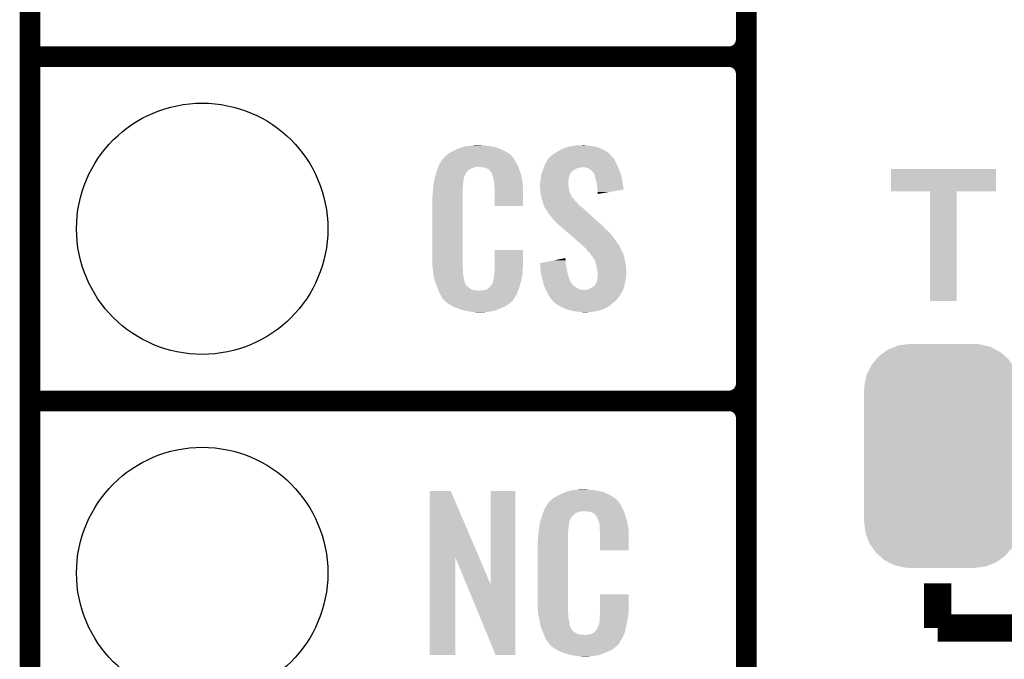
# Model space of a CAD drawing. Extents: x -0.05 to 0.95, y -0.15 to 2.1.
# Tile 11 of 28: x -0.05 to 0.23, y 0.37 to 0.56. Entities that reach past the tile are written whole.
import ezdxf

# ---------------------------------------------------------------- set-up
doc = ezdxf.new("R2010")
doc.units = 0
doc.layers.get('0').update_dxf_attribs({"linetype": 'CONTINUOUS'})
for name, color, linetype in [('ENOCEAN_5_CLICK_V101_GKO', 5, 'CONTINUOUS'), ('ENOCEAN_5_CLICK_V101_GTO', 14, 'CONTINUOUS'), ('ENOCEAN_5_CLICK_V101_GTS', 12, 'CONTINUOUS')]:
    doc.layers.add(name, color=color, linetype=linetype)

# ---------------------------------------------------------------- blocks, each defined once
blk = doc.blocks.new('CUSTOM_63')
for points in [[(-0.01563, 0.03096), (-0.01356, 0.03176), (0.01541, 0.03096), (0.01383, 0.03176)], [(-0.01356, 0.03176), (-0.01259, 0.03214), (0.01383, 0.03176), (0.01215, 0.03214)], [(-0.01259, 0.03214), (-0.00989, 0.03248), (0.01215, 0.03214), (0.01065, 0.03248)], [(-0.00989, 0.03248), (-0.00935, 0.03255), (0.01065, 0.03248), (0.00935, 0.03255)], [(-0.01908, 0.02815), (-0.01829, 0.02907), (0.0192, 0.02815), (0.01814, 0.02907)], [(-0.01829, 0.02907), (-0.01657, 0.03029), (0.01814, 0.02907), (0.01674, 0.03029)], [(-0.01657, 0.03029), (-0.01563, 0.03096), (0.01674, 0.03029), (0.01541, 0.03096)], [(-0.02097, 0.02548), (-0.02041, 0.0266), (0.02108, 0.02548), (0.0203, 0.0266)], [(-0.02041, 0.0266), (-0.01908, 0.02815), (0.0203, 0.0266), (0.0192, 0.02815)], [(-0.02215, 0.02244), (-0.02188, 0.02368), (0.02225, 0.02244), (0.02177, 0.02368)], [(-0.02188, 0.02368), (-0.02097, 0.02548), (0.02177, 0.02368), (0.02108, 0.02548)], [(-0.02265, 0.0192), (-0.02259, 0.0205), (0.02265, 0.0192), (0.02249, 0.0205)], [(-0.02259, 0.0205), (-0.02215, 0.02244), (0.02249, 0.0205), (0.02225, 0.02244)], [(-0.0227, -0.0192), (-0.0227, 0.0192), (0.0227, -0.0192), (0.0227, 0.0192)], [(-0.02249, -0.0205), (-0.02265, -0.0192), (0.02259, -0.0205), (0.02265, -0.0192)], [(-0.02225, -0.02244), (-0.02249, -0.0205), (0.02215, -0.02244), (0.02259, -0.0205)], [(-0.02177, -0.02368), (-0.02225, -0.02244), (0.02188, -0.02368), (0.02215, -0.02244)], [(-0.02108, -0.02548), (-0.02177, -0.02368), (0.02097, -0.02548), (0.02188, -0.02368)], [(-0.0203, -0.0266), (-0.02108, -0.02548), (0.02041, -0.0266), (0.02097, -0.02548)], [(-0.0192, -0.02815), (-0.0203, -0.0266), (0.01908, -0.02815), (0.02041, -0.0266)], [(-0.01814, -0.02907), (-0.0192, -0.02815), (0.01829, -0.02907), (0.01908, -0.02815)], [(-0.01674, -0.03029), (-0.01814, -0.02907), (0.01657, -0.03029), (0.01829, -0.02907)], [(-0.01541, -0.03096), (-0.01674, -0.03029), (0.01563, -0.03096), (0.01657, -0.03029)], [(-0.01383, -0.03176), (-0.01541, -0.03096), (0.01356, -0.03176), (0.01563, -0.03096)], [(-0.01215, -0.03214), (-0.01383, -0.03176), (0.01259, -0.03214), (0.01356, -0.03176)], [(-0.01065, -0.03248), (-0.01215, -0.03214), (0.00989, -0.03248), (0.01259, -0.03214)], [(-0.00935, -0.03255), (-0.01065, -0.03248), (0.00935, -0.03255), (0.00989, -0.03248)]]:
    blk.add_solid(points)
blk = doc.blocks.new('ROUND_15')
blk.add_circle((0, 0), 0.0365)

msp = doc.modelspace()

# ---------------------------------------------------------------- linework, layer by layer
at = {"layer": 'ENOCEAN_5_CLICK_V101_GKO', "const_width": 0.006}
msp.add_lwpolyline([(-0.05, -0.15), (-0.05, 2.01)], dxfattribs=at)
at = {"layer": 'ENOCEAN_5_CLICK_V101_GTO'}
for points, const_width in [([(0.158, -0.022), (0.158, 0.665)], 0.006), ([(0.158, 0.555), (0.158, 0.645)], 0.006), ([(-0.05, 0.55), (0.153, 0.55)], 0.006), ([(-0.05, 0.55), (0.153, 0.55)], 0.006), ([(0.158, 0.455), (0.158, 0.545)], 0.006), ([(-0.05, 0.45), (0.153, 0.45)], 0.006), ([(-0.05, 0.45), (0.153, 0.45)], 0.006), ([(0.158, 0.355), (0.158, 0.445)], 0.006), ([(0.2136, 0.384), (0.2136, 0.397)], 0.008), ([(0.2136, 0.384), (0.2836, 0.384)], 0.008)]:
    msp.add_lwpolyline(points, dxfattribs=dict(at, const_width=const_width))
at = {"layer": 'ENOCEAN_5_CLICK_V101_GTO', "const_width": 0.006}
for points in [[(0.153, 0.55, 0.414214), (0.158, 0.555)], [(0.158, 0.545, 0.414214), (0.153, 0.55)], [(0.158, 0.545, 0.414214), (0.153, 0.55)], [(0.153, 0.45, 0.414214), (0.158, 0.455)], [(0.158, 0.445, 0.414214), (0.153, 0.45)], [(0.158, 0.445, 0.414214), (0.153, 0.45)]]:
    msp.add_lwpolyline(points, format="xyb", dxfattribs=at)
at = {"layer": 'ENOCEAN_5_CLICK_V101_GTO'}
for points in [[(0.0737, 0.523), (0.0746, 0.5234), (0.08701, 0.523), (0.08604, 0.5234)], [(0.0746, 0.5234), (0.07493, 0.5235), (0.08604, 0.5234), (0.0858, 0.5235)], [(0.07493, 0.5235), (0.07627, 0.5239), (0.0858, 0.5235), (0.0843, 0.5239)], [(0.07627, 0.5239), (0.0766, 0.524), (0.0843, 0.5239), (0.0835, 0.524)], [(0.0766, 0.524), (0.0778, 0.5241), (0.0835, 0.524), (0.0827, 0.5241)], [(0.0778, 0.5241), (0.0784, 0.5242), (0.0827, 0.5241), (0.0821, 0.5242)], [(0.0784, 0.5242), (0.079, 0.5243), (0.0815, 0.5242), (0.081, 0.5243)], [(0.1038, 0.5228), (0.1051, 0.5234), (0.1168, 0.5228), (0.1156, 0.5234)], [(0.1051, 0.5234), (0.10542, 0.5235), (0.1156, 0.5234), (0.1154, 0.5235)], [(0.10542, 0.5235), (0.1067, 0.5239), (0.1154, 0.5235), (0.114, 0.5239)], [(0.1067, 0.5239), (0.1079, 0.5241), (0.114, 0.5239), (0.1126, 0.5241)], [(0.1079, 0.5241), (0.1085, 0.5242), (0.1126, 0.5241), (0.1116, 0.5242)], [(0.1085, 0.5242), (0.1105, 0.5243), (0.1116, 0.5242), (0.1111, 0.5243)], [(0.07, 0.5204), (0.07008, 0.5205), (0.09047, 0.5204), (0.0904, 0.5205)], [(0.07008, 0.5205), (0.07024, 0.5207), (0.0904, 0.5205), (0.0903, 0.5207)], [(0.07024, 0.5207), (0.0704, 0.5209), (0.0903, 0.5207), (0.09013, 0.5209)], [(0.0704, 0.5209), (0.07097, 0.5214), (0.09013, 0.5209), (0.0897, 0.5214)], [(0.07097, 0.5214), (0.0712, 0.5216), (0.0897, 0.5214), (0.08942, 0.5216)], [(0.0712, 0.5216), (0.07167, 0.5219), (0.08942, 0.5216), (0.089, 0.5219)], [(0.07167, 0.5219), (0.0723, 0.5223), (0.089, 0.5219), (0.08833, 0.5223)], [(0.0723, 0.5223), (0.0733, 0.5228), (0.08833, 0.5223), (0.0875, 0.5228)], [(0.0733, 0.5228), (0.0737, 0.523), (0.0875, 0.5228), (0.08701, 0.523)], [(0.10039, 0.5202), (0.10076, 0.5206), (0.1197, 0.5202), (0.1193, 0.5206)], [(0.10076, 0.5206), (0.10094, 0.5208), (0.1193, 0.5206), (0.1192, 0.5208)], [(0.10094, 0.5208), (0.1014, 0.5213), (0.1192, 0.5208), (0.11874, 0.5213)], [(0.1014, 0.5213), (0.1016, 0.5214), (0.11874, 0.5213), (0.11865, 0.5214)], [(0.1016, 0.5214), (0.102, 0.5217), (0.11865, 0.5214), (0.11837, 0.5217)], [(0.102, 0.5217), (0.10248, 0.522), (0.11837, 0.5217), (0.1181, 0.522)], [(0.10248, 0.522), (0.1028, 0.5222), (0.1181, 0.522), (0.11778, 0.5222)], [(0.1028, 0.5222), (0.1038, 0.5228), (0.11778, 0.5222), (0.1168, 0.5228)], [(0.06832, 0.5173), (0.06854, 0.5179), (0.0777, 0.5173), (0.0792, 0.5179)], [(0.06854, 0.5179), (0.06862, 0.5181), (0.09187, 0.5179), (0.0918, 0.5181)], [(0.06854, 0.5179), (0.06854, 0.5179), (0.0792, 0.5179), (0.0811, 0.5179)], [(0.06862, 0.5181), (0.0688, 0.5186), (0.0918, 0.5181), (0.09153, 0.5186)], [(0.0688, 0.5186), (0.06915, 0.5192), (0.09153, 0.5186), (0.0912, 0.5192)], [(0.06915, 0.5192), (0.06968, 0.5201), (0.0912, 0.5192), (0.0907, 0.5201)], [(0.06968, 0.5201), (0.0698, 0.5203), (0.0907, 0.5201), (0.09055, 0.5203)], [(0.0698, 0.5203), (0.07, 0.5204), (0.09055, 0.5203), (0.09047, 0.5204)], [(0.0818, 0.5178), (0.0811, 0.5179), (0.09191, 0.5178), (0.09187, 0.5179)], [(0.0823, 0.5177), (0.0818, 0.5178), (0.09194, 0.5177), (0.09191, 0.5178)], [(0.0833, 0.5172), (0.0823, 0.5177), (0.09212, 0.5172), (0.09194, 0.5177)], [(0.09907, 0.5174), (0.09918, 0.5177), (0.1084, 0.5174), (0.1094, 0.5177)], [(0.09918, 0.5177), (0.09921, 0.5178), (0.1094, 0.5177), (0.1099, 0.5178)], [(0.09921, 0.5178), (0.09925, 0.5179), (0.1099, 0.5178), (0.1103, 0.5179)], [(0.09925, 0.5179), (0.09939, 0.5183), (0.12077, 0.5179), (0.1206, 0.5183)], [(0.09939, 0.5183), (0.0995, 0.5186), (0.1206, 0.5183), (0.12046, 0.5186)], [(0.0995, 0.5186), (0.09993, 0.5194), (0.12046, 0.5186), (0.1201, 0.5194)], [(0.09993, 0.5194), (0.1003, 0.5201), (0.1201, 0.5194), (0.11975, 0.5201)], [(0.1003, 0.5201), (0.10039, 0.5202), (0.11975, 0.5201), (0.1197, 0.5202)], [(0.1114, 0.5178), (0.1105, 0.5179), (0.12081, 0.5178), (0.12077, 0.5179)], [(0.1121, 0.5176), (0.1114, 0.5178), (0.1209, 0.5176), (0.12081, 0.5178)], [(0.1127, 0.5172), (0.1121, 0.5176), (0.12107, 0.5172), (0.1209, 0.5176)], [(0.0675, 0.5147), (0.06771, 0.5154), (0.07601, 0.5147), (0.0762, 0.5154)], [(0.06771, 0.5154), (0.06798, 0.5163), (0.0762, 0.5154), (0.0767, 0.5163)], [(0.06798, 0.5163), (0.0681, 0.5167), (0.0767, 0.5163), (0.0771, 0.5167)], [(0.0681, 0.5167), (0.06817, 0.5169), (0.0771, 0.5167), (0.0772, 0.5169)], [(0.06817, 0.5169), (0.06832, 0.5173), (0.0772, 0.5169), (0.0777, 0.5173)], [(0.0834, 0.517), (0.0833, 0.5172), (0.09219, 0.517), (0.09212, 0.5172)], [(0.08366, 0.5167), (0.0834, 0.517), (0.0923, 0.5167), (0.09219, 0.517)], [(0.084, 0.5163), (0.08366, 0.5167), (0.09242, 0.5163), (0.0923, 0.5167)], [(0.0844, 0.5154), (0.084, 0.5163), (0.09268, 0.5154), (0.09242, 0.5163)], [(0.08448, 0.515), (0.0844, 0.5154), (0.0928, 0.515), (0.09268, 0.5154)], [(0.0845, 0.5149), (0.08448, 0.515), (0.09281, 0.5149), (0.0928, 0.515)], [(0.0846, 0.5147), (0.0845, 0.5149), (0.09284, 0.5147), (0.09281, 0.5149)], [(0.0983, 0.5145), (0.09835, 0.5148), (0.10645, 0.5145), (0.1065, 0.5148)], [(0.09835, 0.5148), (0.09844, 0.5154), (0.1065, 0.5148), (0.1067, 0.5154)], [(0.09844, 0.5154), (0.0985, 0.5158), (0.1067, 0.5154), (0.1068, 0.5158)], [(0.0985, 0.5158), (0.09864, 0.5162), (0.1068, 0.5158), (0.107, 0.5162)], [(0.09864, 0.5162), (0.09875, 0.5165), (0.107, 0.5162), (0.1072, 0.5165)], [(0.09875, 0.5165), (0.09879, 0.5166), (0.1072, 0.5165), (0.1074, 0.5166)], [(0.09879, 0.5166), (0.09882, 0.5167), (0.1074, 0.5166), (0.1074, 0.5167)], [(0.09882, 0.5167), (0.09893, 0.517), (0.1074, 0.5167), (0.1079, 0.517)], [(0.09893, 0.517), (0.09907, 0.5174), (0.1079, 0.517), (0.1084, 0.5174)], [(0.113, 0.5169), (0.1127, 0.5172), (0.1212, 0.5169), (0.12107, 0.5172)], [(0.1131, 0.5168), (0.113, 0.5169), (0.12123, 0.5168), (0.1212, 0.5169)], [(0.1135, 0.5165), (0.1131, 0.5168), (0.12133, 0.5165), (0.12123, 0.5168)], [(0.1137, 0.5161), (0.1135, 0.5165), (0.12147, 0.5161), (0.12133, 0.5165)], [(0.1139, 0.5159), (0.1137, 0.5161), (0.12153, 0.5159), (0.12147, 0.5161)], [(0.1139, 0.5158), (0.1139, 0.5159), (0.12157, 0.5158), (0.12153, 0.5159)], [(0.114, 0.5154), (0.1139, 0.5158), (0.1217, 0.5154), (0.12157, 0.5158)], [(0.1141, 0.515), (0.114, 0.5154), (0.12178, 0.515), (0.1217, 0.5154)], [(0.1144, 0.5141), (0.1141, 0.515), (0.12197, 0.5141), (0.12178, 0.515)], [(0.2, 0.5109), (0.2, 0.5174), (0.2305, 0.5109), (0.2305, 0.5174)], [(0.2, 0.5174), (0.2, 0.5174), (0.2305, 0.5174), (0.2, 0.5174)], [(0.06701, 0.5111), (0.0671, 0.5119), (0.0756, 0.5111), (0.0757, 0.5119)], [(0.0671, 0.5119), (0.06719, 0.5127), (0.0757, 0.5119), (0.0757, 0.5127)], [(0.06719, 0.5127), (0.0672, 0.5128), (0.0757, 0.5127), (0.07572, 0.5128)], [(0.0672, 0.5128), (0.06726, 0.5132), (0.07572, 0.5128), (0.0758, 0.5132)], [(0.06726, 0.5132), (0.06734, 0.5137), (0.0758, 0.5132), (0.0758, 0.5137)], [(0.06734, 0.5137), (0.06741, 0.5141), (0.0758, 0.5137), (0.0759, 0.5141)], [(0.06741, 0.5141), (0.06744, 0.5143), (0.0759, 0.5141), (0.0759, 0.5143)], [(0.06744, 0.5143), (0.0675, 0.5147), (0.0759, 0.5143), (0.07601, 0.5147)], [(0.0846, 0.5146), (0.0846, 0.5147), (0.09286, 0.5146), (0.09284, 0.5147)], [(0.0847, 0.5141), (0.0846, 0.5146), (0.09294, 0.5141), (0.09286, 0.5146)], [(0.0848, 0.5134), (0.0847, 0.5141), (0.09304, 0.5134), (0.09294, 0.5141)], [(0.08483, 0.513), (0.0848, 0.5134), (0.0931, 0.513), (0.09304, 0.5134)], [(0.0849, 0.5121), (0.08483, 0.513), (0.09314, 0.5121), (0.0931, 0.513)], [(0.0849, 0.5106), (0.0849, 0.5121), (0.0932, 0.5106), (0.09314, 0.5121)], [(0.0981, 0.5131), (0.09817, 0.5134), (0.1063, 0.5131), (0.1063, 0.5134)], [(0.0981, 0.513), (0.0981, 0.5131), (0.1063, 0.513), (0.1063, 0.5131)], [(0.0981, 0.5126), (0.0981, 0.513), (0.1064, 0.5126), (0.1063, 0.513)], [(0.09814, 0.512), (0.0981, 0.5126), (0.1064, 0.512), (0.1064, 0.5126)], [(0.0982, 0.5112), (0.09814, 0.512), (0.1066, 0.5112), (0.1064, 0.512)], [(0.09817, 0.5134), (0.0982, 0.5135), (0.1063, 0.5134), (0.10631, 0.5135)], [(0.0982, 0.5135), (0.09827, 0.5142), (0.10631, 0.5135), (0.1064, 0.5142)], [(0.09827, 0.5142), (0.0983, 0.5145), (0.1064, 0.5142), (0.10645, 0.5145)], [(0.11449, 0.5135), (0.1144, 0.5141), (0.1221, 0.5135), (0.12197, 0.5141)], [(0.1147, 0.5122), (0.11449, 0.5135), (0.12229, 0.5122), (0.1221, 0.5135)], [(0.1148, 0.5114), (0.1147, 0.5122), (0.1224, 0.5114), (0.12229, 0.5122)], [(0.0668, 0.5091), (0.0669, 0.5096), (0.0756, 0.5091), (0.0756, 0.5096)], [(0.0668, 0.4914), (0.0668, 0.5091), (0.0756, 0.4914), (0.0756, 0.5091)], [(0.0669, 0.5103), (0.067, 0.511), (0.0756, 0.5103), (0.0756, 0.511)], [(0.0669, 0.5096), (0.0669, 0.5103), (0.0756, 0.5096), (0.0756, 0.5103)], [(0.067, 0.511), (0.06701, 0.5111), (0.0756, 0.511), (0.0756, 0.5111)], [(0.0849, 0.5066), (0.0849, 0.5106), (0.0932, 0.5066), (0.0932, 0.5106)], [(0.09823, 0.5108), (0.0982, 0.5112), (0.1067, 0.5108), (0.1066, 0.5112)], [(0.0983, 0.5099), (0.09823, 0.5108), (0.10705, 0.5099), (0.1067, 0.5108)], [(0.09841, 0.5095), (0.0983, 0.5099), (0.1072, 0.5095), (0.10705, 0.5099)], [(0.09844, 0.5094), (0.09841, 0.5095), (0.1073, 0.5094), (0.1072, 0.5095)], [(0.09849, 0.5092), (0.09844, 0.5094), (0.1074, 0.5092), (0.1073, 0.5094)], [(0.0986, 0.5088), (0.09849, 0.5092), (0.1078, 0.5088), (0.1074, 0.5092)], [(0.1149, 0.5107), (0.1148, 0.5114), (0.11836, 0.5107), (0.1224, 0.5114)], [(0.1149, 0.5101), (0.1149, 0.5107), (0.1149, 0.5101), (0.11836, 0.5107)], [(0.2114, 0.479), (0.2114, 0.5109), (0.2191, 0.479), (0.2191, 0.5109)], [(0.2114, 0.5109), (0.2114, 0.5109), (0.2191, 0.5109), (0.2305, 0.5109)], [(0.09867, 0.5086), (0.0986, 0.5088), (0.108, 0.5086), (0.1078, 0.5088)], [(0.09887, 0.508), (0.09867, 0.5086), (0.1083, 0.508), (0.108, 0.5086)], [(0.0989, 0.5079), (0.09887, 0.508), (0.10845, 0.5079), (0.1083, 0.508)], [(0.09897, 0.5076), (0.0989, 0.5079), (0.1089, 0.5076), (0.10845, 0.5079)], [(0.0991, 0.5071), (0.09897, 0.5076), (0.10926, 0.5071), (0.1089, 0.5076)], [(0.09918, 0.5069), (0.0991, 0.5071), (0.1094, 0.5069), (0.10926, 0.5071)], [(0.0993, 0.5066), (0.09918, 0.5069), (0.1098, 0.5066), (0.1094, 0.5069)], [(0.09938, 0.5063), (0.0993, 0.5066), (0.1102, 0.5063), (0.1098, 0.5066)], [(0.0994, 0.5062), (0.09938, 0.5063), (0.11031, 0.5062), (0.1102, 0.5063)], [(0.0995, 0.5061), (0.0994, 0.5062), (0.11042, 0.5061), (0.11031, 0.5062)], [(0.1007, 0.5043), (0.0995, 0.5061), (0.11243, 0.5043), (0.11042, 0.5061)], [(0.1015, 0.5033), (0.1007, 0.5043), (0.11354, 0.5033), (0.11243, 0.5043)], [(0.1021, 0.5026), (0.1015, 0.5033), (0.11432, 0.5026), (0.11354, 0.5033)], [(0.1037, 0.501), (0.1021, 0.5026), (0.1161, 0.501), (0.11432, 0.5026)], [(0.10382, 0.5009), (0.1037, 0.501), (0.1163, 0.5009), (0.1161, 0.501)], [(0.10428, 0.5005), (0.10382, 0.5009), (0.1166, 0.5005), (0.1163, 0.5009)], [(0.10497, 0.4999), (0.10428, 0.5005), (0.1172, 0.4999), (0.1166, 0.5005)], [(0.10578, 0.4992), (0.10497, 0.4999), (0.118, 0.4992), (0.1172, 0.4999)], [(0.10693, 0.4982), (0.10578, 0.4992), (0.1189, 0.4982), (0.118, 0.4992)], [(0.10947, 0.496), (0.10693, 0.4982), (0.1205, 0.496), (0.1189, 0.4982)], [(0.1097, 0.4958), (0.10947, 0.496), (0.12063, 0.4958), (0.1205, 0.496)], [(0.11083, 0.4948), (0.1097, 0.4958), (0.1213, 0.4948), (0.12063, 0.4958)], [(0.11105, 0.4946), (0.11083, 0.4948), (0.1214, 0.4946), (0.1213, 0.4948)], [(0.0849, 0.4889), (0.0849, 0.4938), (0.0932, 0.4889), (0.0932, 0.4938)], [(0.0849, 0.4938), (0.0849, 0.4938), (0.0932, 0.4938), (0.0849, 0.4938)], [(0.11139, 0.4943), (0.11105, 0.4946), (0.1215, 0.4943), (0.1214, 0.4946)], [(0.1115, 0.4942), (0.11139, 0.4943), (0.12155, 0.4942), (0.1215, 0.4943)], [(0.1121, 0.4934), (0.1115, 0.4942), (0.12195, 0.4934), (0.12155, 0.4942)], [(0.1127, 0.4928), (0.1121, 0.4934), (0.12225, 0.4928), (0.12195, 0.4934)], [(0.11275, 0.4927), (0.1127, 0.4928), (0.1223, 0.4927), (0.12225, 0.4928)], [(0.113, 0.4922), (0.11275, 0.4927), (0.12244, 0.4922), (0.1223, 0.4927)], [(0.1134, 0.4919), (0.113, 0.4922), (0.12252, 0.4919), (0.12244, 0.4922)], [(0.1135, 0.4916), (0.1134, 0.4919), (0.1226, 0.4916), (0.12252, 0.4919)], [(0.06689, 0.4889), (0.0668, 0.4914), (0.0756, 0.4889), (0.0756, 0.4914)], [(0.0981, 0.49), (0.10205, 0.4908), (0.1056, 0.49), (0.1056, 0.4908)], [(0.09811, 0.4899), (0.0981, 0.49), (0.1056, 0.4899), (0.1056, 0.49)], [(0.09819, 0.4889), (0.09811, 0.4899), (0.1058, 0.4889), (0.1056, 0.4899)], [(0.10205, 0.4908), (0.10452, 0.4913), (0.1056, 0.4908), (0.1055, 0.4913)], [(0.10452, 0.4913), (0.1055, 0.4915), (0.1055, 0.4913), (0.1055, 0.4915)], [(0.1136, 0.4915), (0.1135, 0.4916), (0.12262, 0.4915), (0.1226, 0.4916)], [(0.1141, 0.4908), (0.1136, 0.4915), (0.12278, 0.4908), (0.12262, 0.4915)], [(0.11421, 0.4903), (0.1141, 0.4908), (0.1229, 0.4903), (0.12278, 0.4908)], [(0.1143, 0.4899), (0.11421, 0.4903), (0.12295, 0.4899), (0.1229, 0.4903)], [(0.11457, 0.4888), (0.1143, 0.4899), (0.1231, 0.4888), (0.12295, 0.4899)], [(0.0669, 0.4887), (0.06689, 0.4889), (0.07563, 0.4887), (0.0756, 0.4889)], [(0.06697, 0.4882), (0.0669, 0.4887), (0.0757, 0.4882), (0.07563, 0.4887)], [(0.06708, 0.4873), (0.06697, 0.4882), (0.0757, 0.4873), (0.0757, 0.4882)], [(0.0672, 0.4864), (0.06708, 0.4873), (0.07584, 0.4864), (0.0757, 0.4873)], [(0.06745, 0.4854), (0.0672, 0.4864), (0.076, 0.4854), (0.07584, 0.4864)], [(0.08472, 0.4861), (0.0848, 0.4865), (0.0929, 0.4861), (0.09295, 0.4865)], [(0.0848, 0.487), (0.08488, 0.4876), (0.09302, 0.487), (0.0931, 0.4876)], [(0.0848, 0.4865), (0.0848, 0.487), (0.09295, 0.4865), (0.09302, 0.487)], [(0.08488, 0.4876), (0.0849, 0.4878), (0.0931, 0.4876), (0.0931, 0.4878)], [(0.0849, 0.4883), (0.0849, 0.4889), (0.0931, 0.4883), (0.0932, 0.4889)], [(0.0849, 0.4878), (0.0849, 0.4883), (0.0931, 0.4878), (0.0931, 0.4883)], [(0.0983, 0.4875), (0.09819, 0.4889), (0.10605, 0.4875), (0.1058, 0.4889)], [(0.09848, 0.4867), (0.0983, 0.4875), (0.1062, 0.4867), (0.10605, 0.4875)], [(0.09873, 0.4856), (0.09848, 0.4867), (0.1066, 0.4856), (0.1062, 0.4867)], [(0.1147, 0.4883), (0.11457, 0.4888), (0.12313, 0.4883), (0.1231, 0.4888)], [(0.11488, 0.4872), (0.1147, 0.4883), (0.1232, 0.4872), (0.12313, 0.4883)], [(0.1149, 0.4871), (0.11488, 0.4872), (0.1232, 0.4871), (0.1232, 0.4872)], [(0.1149, 0.4867), (0.1149, 0.4871), (0.1232, 0.4867), (0.1232, 0.4871)], [(0.1149, 0.486), (0.1149, 0.4867), (0.1231, 0.486), (0.1232, 0.4867)], [(0.06767, 0.4845), (0.06745, 0.4854), (0.0762, 0.4845), (0.076, 0.4854)], [(0.0677, 0.4844), (0.06767, 0.4845), (0.07625, 0.4844), (0.0762, 0.4845)], [(0.06799, 0.4837), (0.0677, 0.4844), (0.0766, 0.4837), (0.07625, 0.4844)], [(0.06803, 0.4836), (0.06799, 0.4837), (0.0767, 0.4836), (0.0766, 0.4837)], [(0.06811, 0.4834), (0.06803, 0.4836), (0.0768, 0.4834), (0.0767, 0.4836)], [(0.06819, 0.4832), (0.06811, 0.4834), (0.0771, 0.4832), (0.0768, 0.4834)], [(0.0835, 0.4831), (0.0839, 0.4835), (0.09214, 0.4831), (0.09225, 0.4835)], [(0.0839, 0.4835), (0.0844, 0.4844), (0.09225, 0.4835), (0.0925, 0.4844)], [(0.0844, 0.4844), (0.0846, 0.4854), (0.0925, 0.4844), (0.09274, 0.4854)], [(0.0846, 0.4855), (0.0847, 0.4857), (0.09276, 0.4855), (0.09281, 0.4857)], [(0.0846, 0.4854), (0.0846, 0.4855), (0.09274, 0.4854), (0.09276, 0.4855)], [(0.0847, 0.486), (0.08472, 0.4861), (0.09288, 0.486), (0.0929, 0.4861)], [(0.0847, 0.4857), (0.0847, 0.486), (0.09281, 0.4857), (0.09288, 0.486)], [(0.0988, 0.4853), (0.09873, 0.4856), (0.10669, 0.4853), (0.1066, 0.4856)], [(0.09898, 0.4846), (0.0988, 0.4853), (0.1069, 0.4846), (0.10669, 0.4853)], [(0.09901, 0.4845), (0.09898, 0.4846), (0.107, 0.4845), (0.1069, 0.4846)], [(0.09909, 0.4842), (0.09901, 0.4845), (0.1072, 0.4842), (0.107, 0.4845)], [(0.09919, 0.4838), (0.09909, 0.4842), (0.1075, 0.4838), (0.1072, 0.4842)], [(0.0993, 0.4834), (0.09919, 0.4838), (0.108, 0.4834), (0.1075, 0.4838)], [(0.09949, 0.483), (0.0993, 0.4834), (0.1085, 0.483), (0.108, 0.4834)], [(0.1135, 0.4831), (0.11377, 0.4833), (0.12253, 0.4831), (0.1226, 0.4833)], [(0.11377, 0.4833), (0.1139, 0.4834), (0.1226, 0.4833), (0.12262, 0.4834)], [(0.1139, 0.4834), (0.1141, 0.4836), (0.12262, 0.4834), (0.12266, 0.4836)], [(0.1141, 0.4836), (0.1142, 0.4839), (0.12266, 0.4836), (0.12272, 0.4839)], [(0.1142, 0.4839), (0.1144, 0.4843), (0.12272, 0.4839), (0.1228, 0.4843)], [(0.1144, 0.4843), (0.1146, 0.4847), (0.1228, 0.4843), (0.12289, 0.4847)], [(0.1146, 0.4847), (0.11468, 0.4852), (0.12289, 0.4847), (0.123, 0.4852)], [(0.11468, 0.4852), (0.1147, 0.4853), (0.123, 0.4852), (0.12301, 0.4853)], [(0.1147, 0.4853), (0.1149, 0.4859), (0.12301, 0.4853), (0.12309, 0.4859)], [(0.1149, 0.4859), (0.1149, 0.486), (0.12309, 0.4859), (0.1231, 0.486)], [(0.06832, 0.4829), (0.06819, 0.4832), (0.0774, 0.4829), (0.0771, 0.4832)], [(0.0684, 0.4827), (0.06832, 0.4829), (0.0777, 0.4827), (0.0774, 0.4829)], [(0.06848, 0.4825), (0.0684, 0.4827), (0.078, 0.4825), (0.0777, 0.4827)], [(0.06859, 0.4822), (0.06848, 0.4825), (0.0786, 0.4822), (0.078, 0.4825)], [(0.06867, 0.482), (0.06859, 0.4822), (0.0804, 0.482), (0.0786, 0.4822)], [(0.0689, 0.4814), (0.06867, 0.482), (0.09151, 0.4814), (0.09175, 0.482)], [(0.06918, 0.4809), (0.0689, 0.4814), (0.0913, 0.4809), (0.09151, 0.4814)], [(0.0694, 0.4805), (0.06918, 0.4809), (0.09106, 0.4805), (0.0913, 0.4809)], [(0.0696, 0.4802), (0.0694, 0.4805), (0.09088, 0.4802), (0.09106, 0.4805)], [(0.0808, 0.482), (0.0811, 0.4821), (0.09175, 0.482), (0.09179, 0.4821)], [(0.0815, 0.4821), (0.0825, 0.4823), (0.09179, 0.4821), (0.09188, 0.4823)], [(0.0825, 0.4823), (0.083, 0.4826), (0.09188, 0.4823), (0.092, 0.4826)], [(0.083, 0.4826), (0.0833, 0.4829), (0.092, 0.4826), (0.09208, 0.4829)], [(0.0834, 0.4829), (0.0835, 0.4831), (0.09208, 0.4829), (0.09214, 0.4831)], [(0.09967, 0.4826), (0.09949, 0.483), (0.1092, 0.4826), (0.1085, 0.483)], [(0.09981, 0.4823), (0.09967, 0.4826), (0.1101, 0.4823), (0.1092, 0.4826)], [(0.09986, 0.4822), (0.09981, 0.4823), (0.111, 0.4822), (0.1101, 0.4823)], [(0.09991, 0.4821), (0.09986, 0.4822), (0.1222, 0.4821), (0.12223, 0.4822)], [(0.1, 0.4819), (0.09991, 0.4821), (0.12208, 0.4819), (0.1222, 0.4821)], [(0.1004, 0.4811), (0.1, 0.4819), (0.1216, 0.4811), (0.12208, 0.4819)], [(0.10045, 0.481), (0.1004, 0.4811), (0.1215, 0.481), (0.1216, 0.4811)], [(0.1006, 0.4807), (0.10045, 0.481), (0.1214, 0.4807), (0.1215, 0.481)], [(0.10088, 0.4802), (0.1006, 0.4807), (0.121, 0.4802), (0.1214, 0.4807)], [(0.1113, 0.4822), (0.1116, 0.4823), (0.12223, 0.4822), (0.12227, 0.4823)], [(0.1116, 0.4823), (0.1121, 0.4824), (0.12227, 0.4823), (0.1223, 0.4824)], [(0.1121, 0.4824), (0.113, 0.4828), (0.1223, 0.4824), (0.12243, 0.4828)], [(0.113, 0.4828), (0.1135, 0.4831), (0.12243, 0.4828), (0.12253, 0.4831)], [(0.0697, 0.4799), (0.0696, 0.4802), (0.0907, 0.4799), (0.09088, 0.4802)], [(0.0698, 0.4798), (0.0697, 0.4799), (0.09064, 0.4798), (0.0907, 0.4799)], [(0.0698, 0.4797), (0.0698, 0.4798), (0.09058, 0.4797), (0.09064, 0.4798)], [(0.0701, 0.4794), (0.0698, 0.4797), (0.0904, 0.4794), (0.09058, 0.4797)], [(0.0703, 0.4792), (0.0701, 0.4794), (0.0903, 0.4792), (0.0904, 0.4794)], [(0.0705, 0.479), (0.0703, 0.4792), (0.09005, 0.479), (0.0903, 0.4792)], [(0.07073, 0.4788), (0.0705, 0.479), (0.0898, 0.4788), (0.09005, 0.479)], [(0.0712, 0.4784), (0.07073, 0.4788), (0.08933, 0.4784), (0.0898, 0.4788)], [(0.07152, 0.4782), (0.0712, 0.4784), (0.0891, 0.4782), (0.08933, 0.4784)], [(0.07264, 0.4775), (0.07152, 0.4782), (0.0881, 0.4775), (0.0891, 0.4782)], [(0.1011, 0.4798), (0.10088, 0.4802), (0.12067, 0.4798), (0.121, 0.4802)], [(0.1015, 0.4794), (0.1011, 0.4798), (0.12033, 0.4794), (0.12067, 0.4798)], [(0.1016, 0.4792), (0.1015, 0.4794), (0.12017, 0.4792), (0.12033, 0.4794)], [(0.10183, 0.479), (0.1016, 0.4792), (0.12, 0.479), (0.12017, 0.4792)], [(0.10253, 0.4784), (0.10183, 0.479), (0.1192, 0.4784), (0.12, 0.479)], [(0.103, 0.478), (0.10253, 0.4784), (0.11874, 0.478), (0.1192, 0.4784)], [(0.10353, 0.4777), (0.103, 0.478), (0.1184, 0.4777), (0.11874, 0.478)], [(0.1044, 0.4772), (0.10353, 0.4777), (0.11765, 0.4772), (0.1184, 0.4777)], [(0.0728, 0.4774), (0.07264, 0.4775), (0.08787, 0.4774), (0.0881, 0.4775)], [(0.07409, 0.4769), (0.0728, 0.4774), (0.0867, 0.4769), (0.08787, 0.4774)], [(0.0746, 0.4767), (0.07409, 0.4769), (0.08619, 0.4767), (0.0867, 0.4769)], [(0.0763, 0.4762), (0.0746, 0.4767), (0.0849, 0.4762), (0.08619, 0.4767)], [(0.07737, 0.476), (0.0763, 0.4762), (0.084, 0.476), (0.0849, 0.4762)], [(0.0779, 0.4759), (0.07737, 0.476), (0.0829, 0.4759), (0.084, 0.476)], [(0.0785, 0.4758), (0.0779, 0.4759), (0.0823, 0.4758), (0.0829, 0.4759)], [(0.0796, 0.4757), (0.0792, 0.4758), (0.0817, 0.4757), (0.0823, 0.4758)], [(0.10464, 0.4771), (0.1044, 0.4772), (0.1175, 0.4771), (0.11765, 0.4772)], [(0.10489, 0.477), (0.10464, 0.4771), (0.1174, 0.477), (0.1175, 0.4771)], [(0.10513, 0.4769), (0.10489, 0.477), (0.117, 0.4769), (0.1174, 0.477)], [(0.10586, 0.4766), (0.10513, 0.4769), (0.1165, 0.4766), (0.117, 0.4769)], [(0.1061, 0.4765), (0.10586, 0.4766), (0.1161, 0.4765), (0.1165, 0.4766)], [(0.1065, 0.4764), (0.1061, 0.4765), (0.1157, 0.4764), (0.1161, 0.4765)], [(0.1077, 0.4761), (0.1065, 0.4764), (0.1148, 0.4761), (0.1157, 0.4764)], [(0.1091, 0.4759), (0.1077, 0.4761), (0.1138, 0.4759), (0.1148, 0.4761)], [(0.1097, 0.4758), (0.1091, 0.4759), (0.1126, 0.4758), (0.1138, 0.4759)], [(0.1106, 0.4757), (0.1103, 0.4758), (0.1113, 0.4757), (0.1126, 0.4758)], [(0.0661, 0.4046), (0.0661, 0.4238), (0.08039, 0.4046), (0.0722, 0.4238)], [(0.0661, 0.4238), (0.0661, 0.4238), (0.0722, 0.4238), (0.0661, 0.4238)], [(0.0838, 0.3966), (0.0838, 0.4238), (0.0909, 0.3966), (0.0909, 0.4238)], [(0.0838, 0.4238), (0.0838, 0.4238), (0.0909, 0.4238), (0.0838, 0.4238)], [(0.1043, 0.423), (0.1053, 0.4234), (0.11764, 0.423), (0.11673, 0.4234)], [(0.1053, 0.4234), (0.1056, 0.4235), (0.11673, 0.4234), (0.1165, 0.4235)], [(0.1056, 0.4235), (0.1062, 0.4237), (0.1165, 0.4235), (0.1157, 0.4237)], [(0.1062, 0.4237), (0.10687, 0.4239), (0.1157, 0.4237), (0.1149, 0.4239)], [(0.10687, 0.4239), (0.1072, 0.424), (0.1149, 0.4239), (0.1141, 0.424)], [(0.1072, 0.424), (0.1084, 0.4241), (0.1141, 0.424), (0.1133, 0.4241)], [(0.1084, 0.4241), (0.109, 0.4242), (0.1133, 0.4241), (0.1127, 0.4242)], [(0.109, 0.4242), (0.1096, 0.4243), (0.1121, 0.4242), (0.1116, 0.4243)], [(0.1005, 0.4203), (0.1006, 0.4204), (0.1212, 0.4203), (0.1211, 0.4204)], [(0.1006, 0.4204), (0.10068, 0.4205), (0.1211, 0.4204), (0.121, 0.4205)], [(0.10068, 0.4205), (0.10084, 0.4207), (0.121, 0.4205), (0.1209, 0.4207)], [(0.10084, 0.4207), (0.101, 0.4209), (0.1209, 0.4207), (0.12073, 0.4209)], [(0.101, 0.4209), (0.10157, 0.4214), (0.12073, 0.4209), (0.1203, 0.4214)], [(0.10157, 0.4214), (0.1018, 0.4216), (0.1203, 0.4214), (0.12002, 0.4216)], [(0.1018, 0.4216), (0.10231, 0.4219), (0.12002, 0.4216), (0.1196, 0.4219)], [(0.10231, 0.4219), (0.103, 0.4223), (0.1196, 0.4219), (0.11893, 0.4223)], [(0.103, 0.4223), (0.10393, 0.4228), (0.11893, 0.4223), (0.1181, 0.4228)], [(0.10393, 0.4228), (0.1043, 0.423), (0.1181, 0.4228), (0.11764, 0.423)], [(0.09895, 0.4173), (0.09915, 0.4179), (0.1083, 0.4173), (0.1098, 0.4179)], [(0.09915, 0.4179), (0.09922, 0.4181), (0.12247, 0.4179), (0.1224, 0.4181)], [(0.09915, 0.4179), (0.09915, 0.4179), (0.1098, 0.4179), (0.1117, 0.4179)], [(0.09922, 0.4181), (0.0994, 0.4186), (0.1224, 0.4181), (0.12213, 0.4186)], [(0.0994, 0.4186), (0.09979, 0.4192), (0.12213, 0.4186), (0.1218, 0.4192)], [(0.09979, 0.4192), (0.10037, 0.4201), (0.1218, 0.4192), (0.1214, 0.4201)], [(0.10037, 0.4201), (0.1005, 0.4203), (0.1214, 0.4201), (0.1212, 0.4203)], [(0.1124, 0.4178), (0.1117, 0.4179), (0.12251, 0.4178), (0.12247, 0.4179)], [(0.1129, 0.4177), (0.1124, 0.4178), (0.12254, 0.4177), (0.12251, 0.4178)], [(0.1139, 0.4172), (0.1129, 0.4177), (0.12272, 0.4172), (0.12254, 0.4177)], [(0.09804, 0.4143), (0.0981, 0.4147), (0.1065, 0.4143), (0.10661, 0.4147)], [(0.0981, 0.4147), (0.09832, 0.4154), (0.10661, 0.4147), (0.1068, 0.4154)], [(0.09832, 0.4154), (0.09861, 0.4163), (0.1068, 0.4154), (0.1073, 0.4163)], [(0.09861, 0.4163), (0.0987, 0.4166), (0.1073, 0.4163), (0.1076, 0.4166)], [(0.0987, 0.4166), (0.09895, 0.4173), (0.1076, 0.4166), (0.1083, 0.4173)], [(0.1141, 0.417), (0.1139, 0.4172), (0.12279, 0.417), (0.12272, 0.4172)], [(0.11431, 0.4167), (0.1141, 0.417), (0.1229, 0.4167), (0.12279, 0.417)], [(0.1146, 0.4163), (0.11431, 0.4167), (0.12302, 0.4163), (0.1229, 0.4167)], [(0.115, 0.4154), (0.1146, 0.4163), (0.12328, 0.4154), (0.12302, 0.4163)], [(0.11516, 0.415), (0.115, 0.4154), (0.1234, 0.415), (0.12328, 0.4154)], [(0.1152, 0.4149), (0.11516, 0.415), (0.12342, 0.4149), (0.1234, 0.415)], [(0.1153, 0.4147), (0.1152, 0.4149), (0.12346, 0.4147), (0.12342, 0.4149)], [(0.1153, 0.4146), (0.1153, 0.4147), (0.12348, 0.4146), (0.12346, 0.4147)], [(0.09761, 0.4111), (0.0977, 0.4119), (0.1062, 0.4111), (0.1063, 0.4119)], [(0.0977, 0.4119), (0.09779, 0.4127), (0.1063, 0.4119), (0.1063, 0.4127)], [(0.09779, 0.4127), (0.0978, 0.4128), (0.1063, 0.4127), (0.10632, 0.4128)], [(0.0978, 0.4128), (0.09786, 0.4132), (0.10632, 0.4128), (0.1064, 0.4132)], [(0.09786, 0.4132), (0.09794, 0.4137), (0.1064, 0.4132), (0.1064, 0.4137)], [(0.09794, 0.4137), (0.09801, 0.4141), (0.1064, 0.4137), (0.1065, 0.4141)], [(0.09801, 0.4141), (0.09804, 0.4143), (0.1065, 0.4141), (0.1065, 0.4143)], [(0.1154, 0.4141), (0.1153, 0.4146), (0.12358, 0.4141), (0.12348, 0.4146)], [(0.1154, 0.4134), (0.1154, 0.4141), (0.12372, 0.4134), (0.12358, 0.4141)], [(0.11543, 0.413), (0.1154, 0.4134), (0.1238, 0.413), (0.12372, 0.4134)], [(0.1155, 0.4121), (0.11543, 0.413), (0.12384, 0.4121), (0.1238, 0.413)], [(0.1155, 0.4106), (0.1155, 0.4121), (0.1239, 0.4106), (0.12384, 0.4121)], [(0.0974, 0.4091), (0.0975, 0.4096), (0.1062, 0.4091), (0.1062, 0.4096)], [(0.0974, 0.3914), (0.0974, 0.4091), (0.1062, 0.3914), (0.1062, 0.4091)], [(0.0975, 0.4103), (0.0976, 0.411), (0.1062, 0.4103), (0.1062, 0.411)], [(0.0975, 0.4096), (0.0975, 0.4103), (0.1062, 0.4096), (0.1062, 0.4103)], [(0.0976, 0.411), (0.09761, 0.4111), (0.1062, 0.411), (0.1062, 0.4111)], [(0.1155, 0.4066), (0.1155, 0.4106), (0.1239, 0.4066), (0.1239, 0.4106)], [(0.0661, 0.3762), (0.0661, 0.4046), (0.0735, 0.3762), (0.0735, 0.4046)], [(0.07679, 0.3966), (0.0735, 0.4046), (0.0838, 0.3966), (0.08039, 0.4046)], [(0.0852, 0.3762), (0.07679, 0.3966), (0.0909, 0.3762), (0.0909, 0.3966)], [(0.1155, 0.3889), (0.1155, 0.3938), (0.1239, 0.3889), (0.1239, 0.3938)], [(0.1155, 0.3938), (0.1155, 0.3938), (0.1239, 0.3938), (0.1155, 0.3938)], [(0.09749, 0.3889), (0.0974, 0.3914), (0.1062, 0.3889), (0.1062, 0.3914)], [(0.0975, 0.3887), (0.09749, 0.3889), (0.10623, 0.3887), (0.1062, 0.3889)], [(0.1155, 0.3883), (0.1155, 0.3889), (0.1238, 0.3883), (0.1239, 0.3889)], [(0.09759, 0.3882), (0.0975, 0.3887), (0.1063, 0.3882), (0.10623, 0.3887)], [(0.09774, 0.3873), (0.09759, 0.3882), (0.1063, 0.3873), (0.1063, 0.3882)], [(0.0979, 0.3864), (0.09774, 0.3873), (0.10649, 0.3864), (0.1063, 0.3873)], [(0.0981, 0.3854), (0.0979, 0.3864), (0.1067, 0.3854), (0.10649, 0.3864)], [(0.1154, 0.3871), (0.11547, 0.3876), (0.12363, 0.3871), (0.1237, 0.3876)], [(0.1154, 0.3861), (0.1154, 0.3871), (0.1235, 0.3861), (0.12363, 0.3871)], [(0.1154, 0.3857), (0.1154, 0.3861), (0.12341, 0.3857), (0.1235, 0.3861)], [(0.11547, 0.3876), (0.1155, 0.3878), (0.1237, 0.3876), (0.12373, 0.3878)], [(0.1155, 0.3878), (0.1155, 0.3883), (0.12373, 0.3878), (0.1238, 0.3883)], [(0.09828, 0.3845), (0.0981, 0.3854), (0.1068, 0.3845), (0.1067, 0.3854)], [(0.0983, 0.3844), (0.09828, 0.3845), (0.10685, 0.3844), (0.1068, 0.3845)], [(0.09859, 0.3837), (0.0983, 0.3844), (0.1072, 0.3837), (0.10685, 0.3844)], [(0.09863, 0.3836), (0.09859, 0.3837), (0.1073, 0.3836), (0.1072, 0.3837)], [(0.09871, 0.3834), (0.09863, 0.3836), (0.1074, 0.3834), (0.1073, 0.3836)], [(0.09879, 0.3832), (0.09871, 0.3834), (0.1077, 0.3832), (0.1074, 0.3834)], [(0.09892, 0.3829), (0.09879, 0.3832), (0.108, 0.3829), (0.1077, 0.3832)], [(0.1141, 0.3831), (0.1145, 0.3835), (0.12281, 0.3831), (0.1229, 0.3835)], [(0.1145, 0.3835), (0.115, 0.3844), (0.1229, 0.3835), (0.1231, 0.3844)], [(0.115, 0.3844), (0.1153, 0.3854), (0.1231, 0.3844), (0.12334, 0.3854)], [(0.1153, 0.3855), (0.1154, 0.3857), (0.12336, 0.3855), (0.12341, 0.3857)], [(0.1153, 0.3854), (0.1153, 0.3855), (0.12334, 0.3854), (0.12336, 0.3855)], [(0.099, 0.3827), (0.09892, 0.3829), (0.1083, 0.3827), (0.108, 0.3829)], [(0.09908, 0.3825), (0.099, 0.3827), (0.1086, 0.3825), (0.1083, 0.3827)], [(0.09919, 0.3822), (0.09908, 0.3825), (0.1092, 0.3822), (0.1086, 0.3825)], [(0.09927, 0.382), (0.09919, 0.3822), (0.111, 0.382), (0.1092, 0.3822)], [(0.0995, 0.3814), (0.09927, 0.382), (0.12214, 0.3814), (0.12242, 0.382)], [(0.09978, 0.3809), (0.0995, 0.3814), (0.1219, 0.3809), (0.12214, 0.3814)], [(0.1, 0.3805), (0.09978, 0.3809), (0.12166, 0.3805), (0.1219, 0.3809)], [(0.1004, 0.3799), (0.1, 0.3805), (0.1213, 0.3799), (0.12166, 0.3805)], [(0.1114, 0.382), (0.1117, 0.3821), (0.12242, 0.382), (0.12246, 0.3821)], [(0.1121, 0.3821), (0.1131, 0.3823), (0.12246, 0.3821), (0.12256, 0.3823)], [(0.1131, 0.3823), (0.1136, 0.3826), (0.12256, 0.3823), (0.1227, 0.3826)], [(0.1136, 0.3826), (0.114, 0.3829), (0.1227, 0.3826), (0.12277, 0.3829)], [(0.1141, 0.3829), (0.1141, 0.3831), (0.12277, 0.3829), (0.12281, 0.3831)], [(0.1005, 0.3798), (0.1004, 0.3799), (0.12124, 0.3798), (0.1213, 0.3799)], [(0.1005, 0.3797), (0.1005, 0.3798), (0.12118, 0.3797), (0.12124, 0.3798)], [(0.10076, 0.3794), (0.1005, 0.3797), (0.121, 0.3794), (0.12118, 0.3797)], [(0.10093, 0.3792), (0.10076, 0.3794), (0.1209, 0.3792), (0.121, 0.3794)], [(0.1011, 0.379), (0.10093, 0.3792), (0.12065, 0.379), (0.1209, 0.3792)], [(0.10133, 0.3788), (0.1011, 0.379), (0.1204, 0.3788), (0.12065, 0.379)], [(0.1018, 0.3784), (0.10133, 0.3788), (0.11993, 0.3784), (0.1204, 0.3788)], [(0.10212, 0.3782), (0.1018, 0.3784), (0.1197, 0.3782), (0.11993, 0.3784)], [(0.10324, 0.3775), (0.10212, 0.3782), (0.1187, 0.3775), (0.1197, 0.3782)], [(0.1034, 0.3774), (0.10324, 0.3775), (0.11847, 0.3774), (0.1187, 0.3775)], [(0.10469, 0.3769), (0.1034, 0.3774), (0.1173, 0.3769), (0.11847, 0.3774)], [(0.1052, 0.3767), (0.10469, 0.3769), (0.11679, 0.3767), (0.1173, 0.3769)], [(0.1069, 0.3762), (0.1052, 0.3767), (0.1155, 0.3762), (0.11679, 0.3767)], [(0.10797, 0.376), (0.1069, 0.3762), (0.1146, 0.376), (0.1155, 0.3762)], [(0.1085, 0.3759), (0.10797, 0.376), (0.1135, 0.3759), (0.1146, 0.376)], [(0.1092, 0.3758), (0.1085, 0.3759), (0.1129, 0.3758), (0.1135, 0.3759)], [(0.1103, 0.3757), (0.1098, 0.3758), (0.1123, 0.3757), (0.1129, 0.3758)]]:
    msp.add_solid(points, dxfattribs=at)

# ---------------------------------------------------------------- block references
at = {"layer": 'ENOCEAN_5_CLICK_V101_GTS'}
for name, p in [('ROUND_15', (0, 0.5)), ('CUSTOM_63', (0.2149, 0.434)), ('ROUND_15', (0, 0.4))]:
    msp.add_blockref(name, p, dxfattribs=at)

doc.saveas('drawing.dxf')
